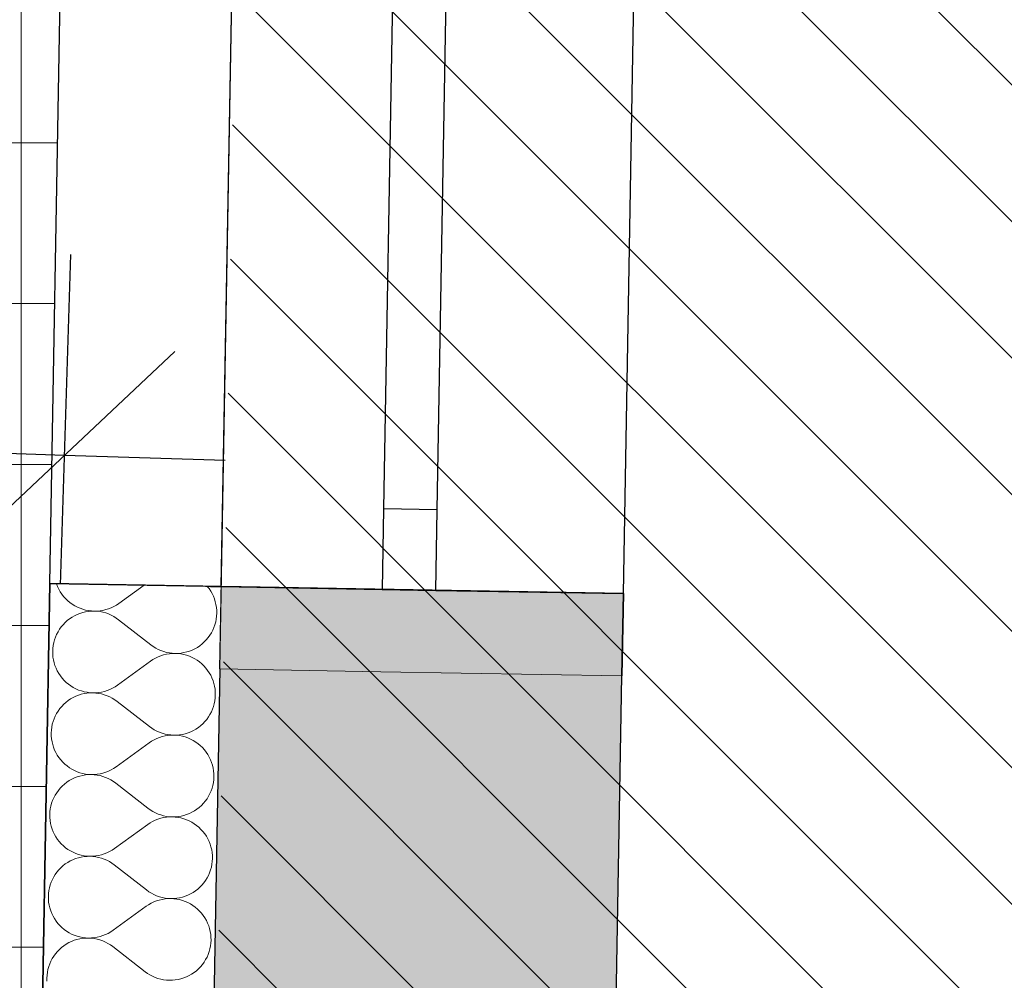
# Model space of a CAD drawing. Header units: millimetres. Extents: x -40276 to 214973, y -147941 to 35228.
# Tile 8 of 256: x -20652 to -19733, y 1009 to 1904. Entities that reach past the tile are written whole.
import ezdxf

# ---------------------------------------------------------------- set-up
doc = ezdxf.new("R2010")
doc.units = ezdxf.units.MM
doc.header["$MEASUREMENT"] = 0
doc.linetypes.add('Wipeout_Contour', pattern=[1000, 0, -1000])
for name, color, linetype in [('1._POHLED ZÁPADNÍ_2_0_plochy', 7, 'Continuous'), ('1._POHLED ZÁPADNÍ_2_2D prvky - obecné', 7, 'Continuous'), ('1._POHLED ZÁPADNÍ_2_akustické prvky', 7, 'Continuous'), ('1._POHLED ZÁPADNÍ_2_Konstrukce - nosné', 7, 'Continuous'), ('1._POHLED ZÁPADNÍ_2_Nové_Konstrukce - nosné', 7, 'Continuous'), ('1._POHLED ZÁPADNÍ_2_Nové_Kóty - SP', 7, 'Continuous'), ('1._POHLED ZÁPADNÍ_2_Nové_Výplně - Povrchové', 7, 'Continuous'), ('1._POHLED ZÁPADNÍ_2_Nové_Výplně – Řezové', 7, 'Continuous'), ('1._POHLED ZÁPADNÍ_2_Výplně – Řezové', 7, 'Continuous')]:
    doc.layers.add(name, color=color, linetype=linetype)

# ---------------------------------------------------------------- blocks, each defined once
blk = doc.blocks.new('*X24', base_point=(-42174.69, -26223.67))
at = {"layer": '1._POHLED ZÁPADNÍ_2_Nové_Výplně – Řezové', "color": 21, "linetype": 'Continuous', "lineweight": 20, "true_color": 0xffaaaa}
for p, q in [((-20617.31, 1378.66), (-20617.24, 1378.46)), ((-20617.24, 1378.46), (-20616.25, 1375.92)), ((-20616.25, 1375.92), (-20615.07, 1373.47)), ((-20615.07, 1373.47), (-20613.72, 1371.11)), ((-20613.72, 1371.11), (-20612.21, 1368.85)), ((-20612.21, 1368.85), (-20610.54, 1366.7)), ((-20559.01, 1360.27), (-20535.56, 1377.22)), ((-20476.6, 1376.16), (-20476.62, 1376.18)), ((-20474.93, 1374.01), (-20476.6, 1376.16)), ((-20473.41, 1371.75), (-20474.93, 1374.01)), ((-20472.07, 1369.39), (-20473.41, 1371.75)), ((-20470.89, 1366.93), (-20472.07, 1369.39)), ((-20610.54, 1366.7), (-20608.72, 1364.68)), ((-20608.72, 1364.68), (-20606.76, 1362.79)), ((-20606.76, 1362.79), (-20604.68, 1361.04)), ((-20604.68, 1361.04), (-20602.47, 1359.45)), ((-20602.47, 1359.45), (-20600.15, 1358.03)), ((-20561.27, 1358.76), (-20559.01, 1360.27)), ((-20469.9, 1364.4), (-20470.89, 1366.93)), ((-20469.08, 1361.8), (-20469.9, 1364.4)), ((-20468.45, 1359.16), (-20469.08, 1361.8)), ((-20468.02, 1356.47), (-20468.45, 1359.16)), ((-20597.86, 1349.9), (-20600.32, 1348.72)), ((-20600.15, 1358.03), (-20597.74, 1356.77)), ((-20595.33, 1350.89), (-20597.86, 1349.9)), ((-20597.74, 1356.77), (-20595.25, 1355.68)), ((-20592.73, 1351.71), (-20595.33, 1350.89)), ((-20595.25, 1355.68), (-20592.68, 1354.78)), ((-20590.09, 1352.33), (-20592.73, 1351.71)), ((-20592.68, 1354.78), (-20590.05, 1354.06)), ((-20587.4, 1352.76), (-20590.09, 1352.33)), ((-20590.05, 1354.06), (-20587.39, 1353.53)), ((-20584.69, 1353.01), (-20587.4, 1352.76)), ((-20587.39, 1353.53), (-20584.69, 1353.2)), ((-20584.69, 1353.2), (-20581.97, 1353.05)), ((-20581.97, 1353.05), (-20584.69, 1353.01)), ((-20581.97, 1353.05), (-20579.25, 1353.1)), ((-20579.25, 1352.91), (-20581.97, 1353.05)), ((-20579.25, 1353.1), (-20576.54, 1353.35)), ((-20576.55, 1352.57), (-20579.25, 1352.91)), ((-20573.89, 1352.03), (-20576.55, 1352.57)), ((-20576.54, 1353.35), (-20573.86, 1353.79)), ((-20571.26, 1351.31), (-20573.89, 1352.03)), ((-20573.86, 1353.79), (-20571.21, 1354.42)), ((-20568.7, 1350.41), (-20571.26, 1351.31)), ((-20571.21, 1354.42), (-20568.61, 1355.23)), ((-20566.2, 1349.32), (-20568.7, 1350.41)), ((-20568.61, 1355.23), (-20566.08, 1356.23)), ((-20566.08, 1356.23), (-20563.63, 1357.41)), ((-20563.63, 1357.41), (-20561.27, 1358.76)), ((-20467.78, 1353.76), (-20468.02, 1356.47)), ((-20467.87, 1348.33), (-20467.73, 1351.04)), ((-20467.73, 1351.04), (-20467.78, 1353.76)), ((-20609.12, 1342.38), (-20611, 1340.42)), ((-20607.09, 1344.2), (-20609.12, 1342.38)), ((-20604.94, 1345.87), (-20607.09, 1344.2)), ((-20602.68, 1347.38), (-20604.94, 1345.87)), ((-20600.32, 1348.72), (-20602.68, 1347.38)), ((-20563.79, 1348.06), (-20566.2, 1349.32)), ((-20561.48, 1346.63), (-20563.79, 1348.06)), ((-20559.27, 1345.03), (-20561.48, 1346.63)), ((-20559.27, 1345.03), (-20529.21, 1321.64)), ((-20469.46, 1340.33), (-20468.74, 1342.96)), ((-20468.74, 1342.96), (-20468.21, 1345.63)), ((-20468.21, 1345.63), (-20467.87, 1348.33)), ((-20617.03, 1331.4), (-20618.12, 1328.91)), ((-20615.77, 1333.81), (-20617.03, 1331.4)), ((-20614.34, 1336.13), (-20615.77, 1333.81)), ((-20612.75, 1338.34), (-20614.34, 1336.13)), ((-20611, 1340.42), (-20612.75, 1338.34)), ((-20474.14, 1330.55), (-20472.71, 1332.86)), ((-20472.71, 1332.86), (-20471.45, 1335.27)), ((-20471.45, 1335.27), (-20470.36, 1337.77)), ((-20470.36, 1337.77), (-20469.46, 1340.33)), ((-20619.74, 1323.72), (-20620.27, 1321.05)), ((-20619.02, 1326.34), (-20619.74, 1323.72)), ((-20618.12, 1328.91), (-20619.02, 1326.34)), ((-20483.54, 1320.81), (-20481.39, 1322.48)), ((-20481.39, 1322.48), (-20479.37, 1324.3)), ((-20479.37, 1324.3), (-20477.48, 1326.25)), ((-20477.48, 1326.25), (-20475.73, 1328.34)), ((-20475.73, 1328.34), (-20474.14, 1330.55)), ((-20620.61, 1318.35), (-20620.75, 1315.64)), ((-20620.75, 1315.64), (-20620.71, 1312.92)), ((-20620.27, 1321.05), (-20620.61, 1318.35)), ((-20529.21, 1321.64), (-20527, 1320.05)), ((-20527, 1320.05), (-20524.69, 1318.62)), ((-20524.69, 1318.62), (-20522.28, 1317.36)), ((-20522.28, 1317.36), (-20519.78, 1316.27)), ((-20519.78, 1316.27), (-20517.22, 1315.36)), ((-20517.22, 1315.36), (-20514.59, 1314.64)), ((-20511.94, 1313.33), (-20514.63, 1312.89)), ((-20514.59, 1314.64), (-20511.93, 1314.11)), ((-20509.23, 1313.57), (-20511.94, 1313.33)), ((-20511.93, 1314.11), (-20509.23, 1313.77)), ((-20509.23, 1313.77), (-20506.51, 1313.62)), ((-20506.51, 1313.62), (-20509.23, 1313.57)), ((-20506.51, 1313.62), (-20503.79, 1313.67)), ((-20503.79, 1313.48), (-20506.51, 1313.62)), ((-20503.79, 1313.67), (-20501.08, 1313.91)), ((-20501.09, 1313.14), (-20503.79, 1313.48)), ((-20498.43, 1312.62), (-20501.09, 1313.14)), ((-20501.08, 1313.91), (-20498.4, 1314.35)), ((-20498.4, 1314.35), (-20495.75, 1314.97)), ((-20495.75, 1314.97), (-20493.15, 1315.78)), ((-20493.15, 1315.78), (-20490.62, 1316.78)), ((-20490.62, 1316.78), (-20488.16, 1317.95)), ((-20488.16, 1317.95), (-20485.8, 1319.3)), ((-20485.8, 1319.3), (-20483.54, 1320.81)), ((-20620.71, 1312.92), (-20620.46, 1310.21)), ((-20620.46, 1310.21), (-20620.03, 1307.52)), ((-20620.03, 1307.52), (-20619.4, 1304.87)), ((-20619.4, 1304.87), (-20618.59, 1302.28)), ((-20560.35, 1284.09), (-20529.47, 1306.41)), ((-20527.21, 1307.92), (-20529.47, 1306.41)), ((-20524.85, 1309.27), (-20527.21, 1307.92)), ((-20522.4, 1310.45), (-20524.85, 1309.27)), ((-20519.87, 1311.45), (-20522.4, 1310.45)), ((-20517.27, 1312.26), (-20519.87, 1311.45)), ((-20514.63, 1312.89), (-20517.27, 1312.26)), ((-20495.8, 1311.9), (-20498.43, 1312.62)), ((-20493.24, 1310.99), (-20495.8, 1311.9)), ((-20490.74, 1309.91), (-20493.24, 1310.99)), ((-20488.33, 1308.65), (-20490.74, 1309.91)), ((-20486.01, 1307.22), (-20488.33, 1308.65)), ((-20483.81, 1305.63), (-20486.01, 1307.22)), ((-20481.72, 1303.89), (-20483.81, 1305.63)), ((-20479.76, 1302), (-20481.72, 1303.89)), ((-20618.59, 1302.28), (-20617.59, 1299.75)), ((-20617.59, 1299.75), (-20616.41, 1297.29)), ((-20616.41, 1297.29), (-20615.07, 1294.93)), ((-20615.07, 1294.93), (-20613.55, 1292.67)), ((-20477.94, 1299.98), (-20479.76, 1302)), ((-20476.27, 1297.83), (-20477.94, 1299.98)), ((-20474.76, 1295.57), (-20476.27, 1297.83)), ((-20473.41, 1293.21), (-20474.76, 1295.57)), ((-20613.55, 1292.67), (-20611.88, 1290.52)), ((-20611.88, 1290.52), (-20610.06, 1288.5)), ((-20610.06, 1288.5), (-20608.11, 1286.61)), ((-20608.11, 1286.61), (-20606.02, 1284.87)), ((-20472.23, 1290.75), (-20473.41, 1293.21)), ((-20471.24, 1288.22), (-20472.23, 1290.75)), ((-20470.42, 1285.63), (-20471.24, 1288.22)), ((-20469.8, 1282.98), (-20470.42, 1285.63)), ((-20606.02, 1284.87), (-20603.81, 1283.28)), ((-20603.81, 1283.28), (-20601.49, 1281.85)), ((-20601.49, 1281.85), (-20599.08, 1280.59)), ((-20599.08, 1280.59), (-20596.59, 1279.5)), ((-20596.59, 1279.5), (-20594.02, 1278.6)), ((-20594.02, 1278.6), (-20591.4, 1277.88)), ((-20588.74, 1276.59), (-20591.43, 1276.15)), ((-20591.4, 1277.88), (-20588.73, 1277.36)), ((-20586.03, 1276.83), (-20588.74, 1276.59)), ((-20588.73, 1277.36), (-20586.03, 1277.02)), ((-20586.03, 1277.02), (-20583.31, 1276.88)), ((-20583.31, 1276.88), (-20586.03, 1276.83)), ((-20583.31, 1276.88), (-20580.59, 1276.93)), ((-20580.59, 1276.73), (-20583.31, 1276.88)), ((-20580.59, 1276.93), (-20577.88, 1277.17)), ((-20577.9, 1276.39), (-20580.59, 1276.73)), ((-20575.23, 1275.86), (-20577.9, 1276.39)), ((-20577.88, 1277.17), (-20575.2, 1277.61)), ((-20575.2, 1277.61), (-20572.55, 1278.24)), ((-20572.55, 1278.24), (-20569.95, 1279.05)), ((-20569.95, 1279.05), (-20567.42, 1280.05)), ((-20567.42, 1280.05), (-20564.97, 1281.23)), ((-20564.97, 1281.23), (-20562.61, 1282.58)), ((-20562.61, 1282.58), (-20560.35, 1284.09)), ((-20469.36, 1280.29), (-20469.8, 1282.98)), ((-20469.12, 1277.58), (-20469.36, 1280.29)), ((-20469.07, 1274.86), (-20469.12, 1277.58)), ((-20608.43, 1268.02), (-20610.46, 1266.2)), ((-20606.28, 1269.69), (-20608.43, 1268.02)), ((-20604.02, 1271.2), (-20606.28, 1269.69)), ((-20601.66, 1272.55), (-20604.02, 1271.2)), ((-20599.2, 1273.72), (-20601.66, 1272.55)), ((-20596.67, 1274.71), (-20599.2, 1273.72)), ((-20594.07, 1275.53), (-20596.67, 1274.71)), ((-20591.43, 1276.15), (-20594.07, 1275.53)), ((-20572.6, 1275.14), (-20575.23, 1275.86)), ((-20570.04, 1274.23), (-20572.6, 1275.14)), ((-20567.55, 1273.14), (-20570.04, 1274.23)), ((-20565.14, 1271.88), (-20567.55, 1273.14)), ((-20562.82, 1270.45), (-20565.14, 1271.88)), ((-20560.62, 1268.86), (-20562.82, 1270.45)), ((-20560.62, 1268.86), (-20530.55, 1245.47)), ((-20470.08, 1266.78), (-20469.55, 1269.45)), ((-20469.55, 1269.45), (-20469.21, 1272.15)), ((-20469.21, 1272.15), (-20469.07, 1274.86)), ((-20615.68, 1259.95), (-20617.11, 1257.64)), ((-20614.09, 1262.16), (-20615.68, 1259.95)), ((-20612.35, 1264.24), (-20614.09, 1262.16)), ((-20610.46, 1266.2), (-20612.35, 1264.24)), ((-20474.05, 1256.68), (-20472.79, 1259.1)), ((-20472.79, 1259.1), (-20471.71, 1261.59)), ((-20471.71, 1261.59), (-20470.8, 1264.16)), ((-20470.8, 1264.16), (-20470.08, 1266.78)), ((-20620.36, 1250.17), (-20621.08, 1247.54)), ((-20619.46, 1252.73), (-20620.36, 1250.17)), ((-20618.37, 1255.23), (-20619.46, 1252.73)), ((-20617.11, 1257.64), (-20618.37, 1255.23)), ((-20480.71, 1248.12), (-20478.82, 1250.08)), ((-20478.82, 1250.08), (-20477.07, 1252.16)), ((-20477.07, 1252.16), (-20475.48, 1254.37)), ((-20475.48, 1254.37), (-20474.05, 1256.68)), ((-20621.95, 1242.17), (-20622.1, 1239.46)), ((-20621.61, 1244.87), (-20621.95, 1242.17)), ((-20621.08, 1247.54), (-20621.61, 1244.87)), ((-20530.55, 1245.47), (-20528.34, 1243.87)), ((-20528.34, 1243.87), (-20526.03, 1242.44)), ((-20526.03, 1242.44), (-20523.62, 1241.18)), ((-20523.62, 1241.18), (-20521.12, 1240.09)), ((-20521.12, 1240.09), (-20518.56, 1239.19)), ((-20497.09, 1238.79), (-20494.49, 1239.61)), ((-20494.49, 1239.61), (-20491.96, 1240.6)), ((-20491.96, 1240.6), (-20489.51, 1241.77)), ((-20489.51, 1241.77), (-20487.14, 1243.12)), ((-20487.14, 1243.12), (-20484.88, 1244.63)), ((-20484.88, 1244.63), (-20482.73, 1246.3)), ((-20482.73, 1246.3), (-20480.71, 1248.12)), ((-20622.1, 1239.46), (-20622.05, 1236.74)), ((-20622.05, 1236.74), (-20621.8, 1234.03)), ((-20621.8, 1234.03), (-20621.37, 1231.34)), ((-20621.37, 1231.34), (-20620.74, 1228.69)), ((-20528.56, 1231.74), (-20530.82, 1230.23)), ((-20526.19, 1233.09), (-20528.56, 1231.74)), ((-20523.74, 1234.27), (-20526.19, 1233.09)), ((-20521.21, 1235.27), (-20523.74, 1234.27)), ((-20518.61, 1236.08), (-20521.21, 1235.27)), ((-20515.97, 1236.71), (-20518.61, 1236.08)), ((-20518.56, 1239.19), (-20515.94, 1238.46)), ((-20513.28, 1237.15), (-20515.97, 1236.71)), ((-20515.94, 1238.46), (-20513.27, 1237.93)), ((-20510.57, 1237.39), (-20513.28, 1237.15)), ((-20513.27, 1237.93), (-20510.57, 1237.59)), ((-20510.57, 1237.59), (-20507.85, 1237.45)), ((-20507.85, 1237.45), (-20510.57, 1237.39)), ((-20507.85, 1237.45), (-20505.13, 1237.49)), ((-20505.14, 1237.3), (-20507.85, 1237.45)), ((-20502.44, 1236.97), (-20505.14, 1237.3)), ((-20505.13, 1237.49), (-20502.42, 1237.73)), ((-20499.77, 1236.44), (-20502.44, 1236.97)), ((-20502.42, 1237.73), (-20499.74, 1238.17)), ((-20497.14, 1235.72), (-20499.77, 1236.44)), ((-20499.74, 1238.17), (-20497.09, 1238.79)), ((-20494.58, 1234.82), (-20497.14, 1235.72)), ((-20492.08, 1233.73), (-20494.58, 1234.82)), ((-20489.67, 1232.47), (-20492.08, 1233.73)), ((-20487.35, 1231.04), (-20489.67, 1232.47)), ((-20485.15, 1229.45), (-20487.35, 1231.04)), ((-20620.74, 1228.69), (-20619.93, 1226.1)), ((-20619.93, 1226.1), (-20618.93, 1223.57)), ((-20618.93, 1223.57), (-20617.75, 1221.11)), ((-20561.69, 1207.91), (-20530.82, 1230.23)), ((-20483.06, 1227.71), (-20485.15, 1229.45)), ((-20481.1, 1225.82), (-20483.06, 1227.71)), ((-20479.28, 1223.8), (-20481.1, 1225.82)), ((-20477.61, 1221.65), (-20479.28, 1223.8)), ((-20476.1, 1219.39), (-20477.61, 1221.65)), ((-20617.75, 1221.11), (-20616.41, 1218.75)), ((-20616.41, 1218.75), (-20614.89, 1216.49)), ((-20614.89, 1216.49), (-20613.22, 1214.34)), ((-20613.22, 1214.34), (-20611.41, 1212.32)), ((-20611.41, 1212.32), (-20609.45, 1210.43)), ((-20474.75, 1217.03), (-20476.1, 1219.39)), ((-20473.58, 1214.57), (-20474.75, 1217.03)), ((-20472.58, 1212.04), (-20473.58, 1214.57)), ((-20471.76, 1209.45), (-20472.58, 1212.04)), ((-20609.45, 1210.43), (-20607.36, 1208.69)), ((-20607.36, 1208.69), (-20605.15, 1207.1)), ((-20605.15, 1207.1), (-20602.83, 1205.67)), ((-20602.83, 1205.67), (-20600.42, 1204.41)), ((-20600.42, 1204.41), (-20597.93, 1203.33)), ((-20597.93, 1203.33), (-20595.36, 1202.42)), ((-20573.89, 1202.06), (-20571.3, 1202.87)), ((-20571.3, 1202.87), (-20568.77, 1203.87)), ((-20568.77, 1203.87), (-20566.31, 1205.05)), ((-20566.31, 1205.05), (-20563.95, 1206.4)), ((-20563.95, 1206.4), (-20561.69, 1207.91)), ((-20471.14, 1206.8), (-20471.76, 1209.45)), ((-20470.7, 1204.11), (-20471.14, 1206.8)), ((-20470.46, 1201.4), (-20470.7, 1204.11)), ((-20605.36, 1195.02), (-20607.63, 1193.51)), ((-20603, 1196.37), (-20605.36, 1195.02)), ((-20600.54, 1197.54), (-20603, 1196.37)), ((-20598.01, 1198.54), (-20600.54, 1197.54)), ((-20595.42, 1199.35), (-20598.01, 1198.54)), ((-20592.77, 1199.97), (-20595.42, 1199.35)), ((-20595.36, 1202.42), (-20592.74, 1201.71)), ((-20590.08, 1200.41), (-20592.77, 1199.97)), ((-20592.74, 1201.71), (-20590.07, 1201.18)), ((-20587.37, 1200.65), (-20590.08, 1200.41)), ((-20590.07, 1201.18), (-20587.37, 1200.84)), ((-20587.37, 1200.84), (-20584.65, 1200.7)), ((-20584.65, 1200.7), (-20587.37, 1200.65)), ((-20584.65, 1200.7), (-20581.93, 1200.75)), ((-20581.94, 1200.55), (-20584.65, 1200.7)), ((-20579.24, 1200.21), (-20581.94, 1200.55)), ((-20581.93, 1200.75), (-20579.22, 1200.99)), ((-20576.57, 1199.68), (-20579.24, 1200.21)), ((-20579.22, 1200.99), (-20576.54, 1201.43)), ((-20573.95, 1198.96), (-20576.57, 1199.68)), ((-20576.54, 1201.43), (-20573.89, 1202.06)), ((-20571.38, 1198.05), (-20573.95, 1198.96)), ((-20568.89, 1196.96), (-20571.38, 1198.05)), ((-20566.48, 1195.7), (-20568.89, 1196.96)), ((-20564.16, 1194.27), (-20566.48, 1195.7)), ((-20561.96, 1192.68), (-20564.16, 1194.27)), ((-20470.89, 1193.27), (-20470.55, 1195.97)), ((-20470.55, 1195.97), (-20470.41, 1198.68)), ((-20470.41, 1198.68), (-20470.46, 1201.4)), ((-20615.43, 1185.98), (-20617.02, 1183.77)), ((-20613.69, 1188.07), (-20615.43, 1185.98)), ((-20611.8, 1190.02), (-20613.69, 1188.07)), ((-20609.77, 1191.84), (-20611.8, 1190.02)), ((-20607.63, 1193.51), (-20609.77, 1191.84)), ((-20561.96, 1192.68), (-20531.89, 1169.29)), ((-20474.13, 1182.92), (-20473.05, 1185.41)), ((-20473.05, 1185.41), (-20472.14, 1187.98)), ((-20472.14, 1187.98), (-20471.42, 1190.6)), ((-20471.42, 1190.6), (-20470.89, 1193.27)), ((-20620.8, 1176.55), (-20621.7, 1173.99)), ((-20619.71, 1179.05), (-20620.8, 1176.55)), ((-20618.45, 1181.46), (-20619.71, 1179.05)), ((-20617.02, 1183.77), (-20618.45, 1181.46)), ((-20480.16, 1173.9), (-20478.41, 1175.98)), ((-20478.41, 1175.98), (-20476.82, 1178.19)), ((-20476.82, 1178.19), (-20475.39, 1180.51)), ((-20475.39, 1180.51), (-20474.13, 1182.92)), ((-20622.95, 1168.69), (-20623.29, 1166)), ((-20622.42, 1171.36), (-20622.95, 1168.69)), ((-20621.7, 1173.99), (-20622.42, 1171.36)), ((-20531.89, 1169.29), (-20529.68, 1167.69)), ((-20529.68, 1167.69), (-20527.37, 1166.26)), ((-20527.37, 1166.26), (-20524.96, 1165)), ((-20490.85, 1165.6), (-20488.48, 1166.94)), ((-20488.48, 1166.94), (-20486.22, 1168.45)), ((-20486.22, 1168.45), (-20484.07, 1170.12)), ((-20484.07, 1170.12), (-20482.05, 1171.94)), ((-20482.05, 1171.94), (-20480.16, 1173.9)), ((-20623.29, 1166), (-20623.44, 1163.28)), ((-20623.44, 1163.28), (-20623.39, 1160.56)), ((-20623.39, 1160.56), (-20623.14, 1157.85)), ((-20623.14, 1157.85), (-20622.71, 1155.16)), ((-20527.53, 1156.91), (-20529.9, 1155.56)), ((-20525.08, 1158.09), (-20527.53, 1156.91)), ((-20522.55, 1159.09), (-20525.08, 1158.09)), ((-20524.96, 1165), (-20522.47, 1163.91)), ((-20519.96, 1159.9), (-20522.55, 1159.09)), ((-20522.47, 1163.91), (-20519.9, 1163.01)), ((-20517.31, 1160.53), (-20519.96, 1159.9)), ((-20519.9, 1163.01), (-20517.28, 1162.29)), ((-20514.62, 1160.97), (-20517.31, 1160.53)), ((-20517.28, 1162.29), (-20514.61, 1161.75)), ((-20511.91, 1161.22), (-20514.62, 1160.97)), ((-20514.61, 1161.75), (-20511.91, 1161.41)), ((-20511.91, 1161.41), (-20509.19, 1161.27)), ((-20509.19, 1161.27), (-20511.91, 1161.22)), ((-20509.19, 1161.27), (-20506.47, 1161.31)), ((-20506.48, 1161.12), (-20509.19, 1161.27)), ((-20503.78, 1160.79), (-20506.48, 1161.12)), ((-20506.47, 1161.31), (-20503.76, 1161.56)), ((-20501.11, 1160.26), (-20503.78, 1160.79)), ((-20503.76, 1161.56), (-20501.08, 1161.99)), ((-20498.48, 1159.54), (-20501.11, 1160.26)), ((-20501.08, 1161.99), (-20498.43, 1162.61)), ((-20495.92, 1158.64), (-20498.48, 1159.54)), ((-20498.43, 1162.61), (-20495.83, 1163.43)), ((-20493.42, 1157.55), (-20495.92, 1158.64)), ((-20495.83, 1163.43), (-20493.3, 1164.42)), ((-20491.01, 1156.29), (-20493.42, 1157.55)), ((-20493.3, 1164.42), (-20490.85, 1165.6)), ((-20622.71, 1155.16), (-20622.08, 1152.52)), ((-20622.08, 1152.52), (-20621.27, 1149.92)), ((-20621.27, 1149.92), (-20620.27, 1147.39)), ((-20563.03, 1131.73), (-20532.16, 1154.05)), ((-20529.9, 1155.56), (-20532.16, 1154.05)), ((-20488.7, 1154.87), (-20491.01, 1156.29)), ((-20486.49, 1153.28), (-20488.7, 1154.87)), ((-20484.4, 1151.53), (-20486.49, 1153.28)), ((-20482.44, 1149.64), (-20484.4, 1151.53)), ((-20480.62, 1147.62), (-20482.44, 1149.64)), ((-20620.27, 1147.39), (-20619.1, 1144.94)), ((-20619.1, 1144.94), (-20617.75, 1142.57)), ((-20617.75, 1142.57), (-20616.24, 1140.31)), ((-20616.24, 1140.31), (-20614.57, 1138.16)), ((-20478.95, 1145.47), (-20480.62, 1147.62)), ((-20477.44, 1143.21), (-20478.95, 1145.47)), ((-20476.09, 1140.85), (-20477.44, 1143.21)), ((-20474.92, 1138.4), (-20476.09, 1140.85)), ((-20614.57, 1138.16), (-20612.75, 1136.14)), ((-20612.75, 1136.14), (-20610.79, 1134.25)), ((-20610.79, 1134.25), (-20608.7, 1132.51)), ((-20608.7, 1132.51), (-20606.49, 1130.92)), ((-20606.49, 1130.92), (-20604.18, 1129.49)), ((-20604.18, 1129.49), (-20601.76, 1128.23)), ((-20567.65, 1128.87), (-20565.29, 1130.22)), ((-20565.29, 1130.22), (-20563.03, 1131.73)), ((-20473.92, 1135.86), (-20474.92, 1138.4)), ((-20473.11, 1133.27), (-20473.92, 1135.86)), ((-20472.48, 1130.62), (-20473.11, 1133.27)), ((-20472.04, 1127.94), (-20472.48, 1130.62)), ((-20604.34, 1120.19), (-20606.7, 1118.84)), ((-20601.89, 1121.36), (-20604.34, 1120.19)), ((-20599.35, 1122.36), (-20601.89, 1121.36)), ((-20601.76, 1128.23), (-20599.27, 1127.15)), ((-20596.76, 1123.17), (-20599.35, 1122.36)), ((-20599.27, 1127.15), (-20596.7, 1126.24)), ((-20594.11, 1123.79), (-20596.76, 1123.17)), ((-20596.7, 1126.24), (-20594.08, 1125.53)), ((-20591.42, 1124.23), (-20594.11, 1123.79)), ((-20594.08, 1125.53), (-20591.41, 1125)), ((-20588.71, 1124.47), (-20591.42, 1124.23)), ((-20591.41, 1125), (-20588.71, 1124.66)), ((-20588.71, 1124.66), (-20585.99, 1124.52)), ((-20585.99, 1124.52), (-20588.71, 1124.47)), ((-20585.99, 1124.52), (-20583.27, 1124.57)), ((-20583.28, 1124.37), (-20585.99, 1124.52)), ((-20580.58, 1124.03), (-20583.28, 1124.37)), ((-20583.27, 1124.57), (-20580.56, 1124.81)), ((-20577.91, 1123.5), (-20580.58, 1124.03)), ((-20580.56, 1124.81), (-20577.88, 1125.25)), ((-20575.29, 1122.78), (-20577.91, 1123.5)), ((-20577.88, 1125.25), (-20575.23, 1125.88)), ((-20572.72, 1121.87), (-20575.29, 1122.78)), ((-20575.23, 1125.88), (-20572.64, 1126.7)), ((-20570.23, 1120.78), (-20572.72, 1121.87)), ((-20572.64, 1126.7), (-20570.11, 1127.69)), ((-20567.82, 1119.52), (-20570.23, 1120.78)), ((-20570.11, 1127.69), (-20567.65, 1128.87)), ((-20471.8, 1125.23), (-20472.04, 1127.94)), ((-20471.9, 1119.79), (-20471.75, 1122.51)), ((-20471.75, 1122.51), (-20471.8, 1125.23)), ((-20615.03, 1111.89), (-20616.77, 1109.8)), ((-20613.14, 1113.84), (-20615.03, 1111.89)), ((-20611.12, 1115.66), (-20613.14, 1113.84)), ((-20608.97, 1117.33), (-20611.12, 1115.66)), ((-20606.7, 1118.84), (-20608.97, 1117.33)), ((-20565.5, 1118.09), (-20567.82, 1119.52)), ((-20563.3, 1116.5), (-20565.5, 1118.09)), ((-20563.3, 1116.5), (-20533.23, 1093.11)), ((-20474.39, 1109.23), (-20473.48, 1111.8)), ((-20473.48, 1111.8), (-20472.76, 1114.42)), ((-20472.76, 1114.42), (-20472.23, 1117.09)), ((-20472.23, 1117.09), (-20471.9, 1119.79)), ((-20621.06, 1102.87), (-20622.14, 1100.37)), ((-20619.79, 1105.28), (-20621.06, 1102.87)), ((-20618.36, 1107.59), (-20619.79, 1105.28)), ((-20616.77, 1109.8), (-20618.36, 1107.59)), ((-20479.76, 1099.81), (-20478.16, 1102.01)), ((-20478.16, 1102.01), (-20476.73, 1104.33)), ((-20476.73, 1104.33), (-20475.47, 1106.74)), ((-20475.47, 1106.74), (-20474.39, 1109.23)), ((-20623.76, 1095.18), (-20624.3, 1092.52)), ((-20623.05, 1097.81), (-20623.76, 1095.18)), ((-20622.14, 1100.37), (-20623.05, 1097.81)), ((-20533.23, 1093.11), (-20531.02, 1091.52)), ((-20487.56, 1092.27), (-20485.41, 1093.94)), ((-20485.41, 1093.94), (-20483.39, 1095.76)), ((-20483.39, 1095.76), (-20481.5, 1097.72)), ((-20481.5, 1097.72), (-20479.76, 1099.81)), ((-20624.63, 1089.82), (-20624.78, 1087.1)), ((-20624.78, 1087.1), (-20624.73, 1084.38)), ((-20624.73, 1084.38), (-20624.49, 1081.67)), ((-20624.3, 1092.52), (-20624.63, 1089.82)), ((-20531.02, 1091.52), (-20528.71, 1090.08)), ((-20528.71, 1090.08), (-20526.3, 1088.82)), ((-20526.3, 1088.82), (-20523.81, 1087.73)), ((-20521.3, 1083.73), (-20523.89, 1082.91)), ((-20523.81, 1087.73), (-20521.24, 1086.83)), ((-20518.65, 1084.35), (-20521.3, 1083.73)), ((-20521.24, 1086.83), (-20518.62, 1086.11)), ((-20515.96, 1084.79), (-20518.65, 1084.35)), ((-20518.62, 1086.11), (-20515.95, 1085.57)), ((-20513.26, 1085.04), (-20515.96, 1084.79)), ((-20515.95, 1085.57), (-20513.25, 1085.23)), ((-20510.53, 1085.09), (-20513.26, 1085.04)), ((-20513.25, 1085.23), (-20510.53, 1085.09)), ((-20510.53, 1085.09), (-20507.81, 1085.14)), ((-20507.82, 1084.94), (-20510.53, 1085.09)), ((-20505.12, 1084.61), (-20507.82, 1084.94)), ((-20507.81, 1085.14), (-20505.11, 1085.38)), ((-20502.45, 1084.08), (-20505.12, 1084.61)), ((-20505.11, 1085.38), (-20502.42, 1085.81)), ((-20499.83, 1083.36), (-20502.45, 1084.08)), ((-20502.42, 1085.81), (-20499.77, 1086.44)), ((-20499.77, 1086.44), (-20497.18, 1087.25)), ((-20497.18, 1087.25), (-20494.64, 1088.24)), ((-20494.64, 1088.24), (-20492.19, 1089.42)), ((-20492.19, 1089.42), (-20489.82, 1090.76)), ((-20489.82, 1090.76), (-20487.56, 1092.27)), ((-20624.49, 1081.67), (-20624.05, 1078.98)), ((-20624.05, 1078.98), (-20623.42, 1076.34)), ((-20623.42, 1076.34), (-20622.61, 1073.74)), ((-20564.37, 1055.56), (-20533.5, 1077.87)), ((-20531.24, 1079.39), (-20533.5, 1077.87)), ((-20528.88, 1080.73), (-20531.24, 1079.39)), ((-20526.42, 1081.91), (-20528.88, 1080.73)), ((-20523.89, 1082.91), (-20526.42, 1081.91)), ((-20497.26, 1082.46), (-20499.83, 1083.36)), ((-20494.76, 1081.37), (-20497.26, 1082.46)), ((-20492.35, 1080.12), (-20494.76, 1081.37)), ((-20490.04, 1078.69), (-20492.35, 1080.12)), ((-20487.83, 1077.1), (-20490.04, 1078.69)), ((-20485.74, 1075.35), (-20487.83, 1077.1)), ((-20483.78, 1073.47), (-20485.74, 1075.35)), ((-20622.61, 1073.74), (-20621.61, 1071.21)), ((-20621.61, 1071.21), (-20620.44, 1068.76)), ((-20620.44, 1068.76), (-20619.09, 1066.39)), ((-20619.09, 1066.39), (-20617.58, 1064.13)), ((-20481.96, 1071.44), (-20483.78, 1073.47)), ((-20480.29, 1069.3), (-20481.96, 1071.44)), ((-20478.78, 1067.03), (-20480.29, 1069.3)), ((-20477.43, 1064.67), (-20478.78, 1067.03)), ((-20617.58, 1064.13), (-20615.91, 1061.98)), ((-20615.91, 1061.98), (-20614.09, 1059.96)), ((-20614.09, 1059.96), (-20612.13, 1058.07)), ((-20612.13, 1058.07), (-20610.04, 1056.33)), ((-20610.04, 1056.33), (-20607.83, 1054.74)), ((-20476.26, 1062.22), (-20477.43, 1064.67)), ((-20475.26, 1059.69), (-20476.26, 1062.22)), ((-20474.45, 1057.09), (-20475.26, 1059.69)), ((-20473.82, 1054.44), (-20474.45, 1057.09)), ((-20607.83, 1054.74), (-20605.52, 1053.31)), ((-20605.52, 1053.31), (-20603.11, 1052.05)), ((-20603.11, 1052.05), (-20600.61, 1050.97)), ((-20598.1, 1046.99), (-20600.7, 1046.18)), ((-20600.61, 1050.97), (-20598.04, 1050.07)), ((-20595.45, 1047.62), (-20598.1, 1046.99)), ((-20598.04, 1050.07), (-20595.42, 1049.35)), ((-20592.77, 1048.05), (-20595.45, 1047.62)), ((-20595.42, 1049.35), (-20592.75, 1048.82)), ((-20590.06, 1048.29), (-20592.77, 1048.05)), ((-20592.75, 1048.82), (-20590.05, 1048.48)), ((-20587.34, 1048.34), (-20590.06, 1048.29)), ((-20590.05, 1048.48), (-20587.34, 1048.34)), ((-20587.34, 1048.34), (-20584.62, 1048.39)), ((-20584.62, 1048.19), (-20587.34, 1048.34)), ((-20584.62, 1048.39), (-20581.91, 1048.64)), ((-20581.92, 1047.85), (-20584.62, 1048.19)), ((-20579.25, 1047.32), (-20581.92, 1047.85)), ((-20581.91, 1048.64), (-20579.22, 1049.07)), ((-20576.63, 1046.6), (-20579.25, 1047.32)), ((-20579.22, 1049.07), (-20576.57, 1049.7)), ((-20576.57, 1049.7), (-20573.98, 1050.52)), ((-20573.98, 1050.52), (-20571.45, 1051.52)), ((-20571.45, 1051.52), (-20569, 1052.69)), ((-20569, 1052.69), (-20566.63, 1054.04)), ((-20566.63, 1054.04), (-20564.37, 1055.56)), ((-20473.38, 1051.76), (-20473.82, 1054.44)), ((-20473.14, 1049.05), (-20473.38, 1051.76)), ((-20473.09, 1046.33), (-20473.14, 1049.05)), ((-20614.48, 1037.67), (-20616.37, 1035.71)), ((-20612.46, 1039.48), (-20614.48, 1037.67)), ((-20610.31, 1041.15), (-20612.46, 1039.48)), ((-20608.05, 1042.66), (-20610.31, 1041.15)), ((-20605.68, 1044.01), (-20608.05, 1042.66)), ((-20603.23, 1045.18), (-20605.68, 1044.01)), ((-20600.7, 1046.18), (-20603.23, 1045.18)), ((-20574.06, 1045.69), (-20576.63, 1046.6)), ((-20571.57, 1044.61), (-20574.06, 1045.69)), ((-20569.16, 1043.34), (-20571.57, 1044.61)), ((-20566.85, 1041.91), (-20569.16, 1043.34)), ((-20564.64, 1040.32), (-20566.85, 1041.91)), ((-20564.64, 1040.32), (-20534.57, 1016.93)), ((-20474.83, 1035.62), (-20474.11, 1038.24)), ((-20474.11, 1038.24), (-20473.58, 1040.91)), ((-20473.58, 1040.91), (-20473.24, 1043.61)), ((-20473.24, 1043.61), (-20473.09, 1046.33)), ((-20621.14, 1029.1), (-20622.4, 1026.69)), ((-20619.71, 1031.41), (-20621.14, 1029.1)), ((-20618.11, 1033.62), (-20619.71, 1031.41)), ((-20616.37, 1035.71), (-20618.11, 1033.62)), ((-20478.08, 1028.15), (-20476.82, 1030.56)), ((-20476.82, 1030.56), (-20475.73, 1033.05)), ((-20475.73, 1033.05), (-20474.83, 1035.62)), ((-20624.39, 1021.63), (-20625.11, 1019.01)), ((-20623.48, 1024.19), (-20624.39, 1021.63)), ((-20622.4, 1026.69), (-20623.48, 1024.19)), ((-20486.76, 1017.76), (-20484.73, 1019.58)), ((-20484.73, 1019.58), (-20482.84, 1021.54)), ((-20482.84, 1021.54), (-20481.1, 1023.63)), ((-20481.1, 1023.63), (-20479.51, 1025.83)), ((-20479.51, 1025.83), (-20478.08, 1028.15)), ((-20625.98, 1013.64), (-20626.12, 1010.92)), ((-20626.12, 1010.92), (-20626.07, 1008.2)), ((-20625.64, 1016.34), (-20625.98, 1013.64)), ((-20625.11, 1019.01), (-20625.64, 1016.34)), ((-20534.57, 1016.93), (-20532.37, 1015.34)), ((-20532.37, 1015.34), (-20530.05, 1013.91)), ((-20530.05, 1013.91), (-20527.64, 1012.64)), ((-20527.64, 1012.64), (-20525.15, 1011.56)), ((-20525.15, 1011.56), (-20522.58, 1010.65)), ((-20522.58, 1010.65), (-20519.96, 1009.93)), ((-20503.76, 1009.63), (-20501.11, 1010.26)), ((-20501.11, 1010.26), (-20498.52, 1011.07)), ((-20498.52, 1011.07), (-20495.98, 1012.07)), ((-20495.98, 1012.07), (-20493.53, 1013.24)), ((-20493.53, 1013.24), (-20491.17, 1014.58)), ((-20491.17, 1014.58), (-20488.9, 1016.1)), ((-20488.9, 1016.1), (-20486.76, 1017.76)), ((-20519.96, 1009.93), (-20517.29, 1009.4)), ((-20517.29, 1009.4), (-20514.59, 1009.06)), ((-20514.59, 1009.06), (-20511.88, 1008.91)), ((-20511.88, 1008.91), (-20509.16, 1008.96)), ((-20509.16, 1008.96), (-20506.45, 1009.2)), ((-20506.45, 1009.2), (-20503.76, 1009.63))]:
    blk.add_line(p, q, dxfattribs=at)

msp = doc.modelspace()

# ---------------------------------------------------------------- hatches: boundary and pattern name
at = {"layer": '1._POHLED ZÁPADNÍ_2_0_plochy', "linetype": 'Continuous', "lineweight": 20, "true_color": 0xffaaaa}
h = msp.add_hatch(dxfattribs=at)
h.set_pattern_fill('Izolační_tvárnice_0002', color=21, style=0, pattern_type=2)
h.set_pattern_definition([(315, (-10360.18, 9405.31), (63.6396, 63.6396), [])])
h.paths.add_polyline_path([(-10906.33, 18690.21), (-10970.68, 9084.15), (-20311.44, 10009.93), (-20479.41, 269.75), (-242.33, 419.76), (-238.38, 17796.01)])
at = {"layer": '1._POHLED ZÁPADNÍ_2_Nové_Výplně - Povrchové', "linetype": 'Continuous', "lineweight": 20, "true_color": 0xffaaaa}
h = msp.add_hatch(dxfattribs=at)
h.set_pattern_fill('Síť_15x15_0002', color=21, style=0, pattern_type=2)
h.set_pattern_definition([(0, (-20650.2, 5539.57), (0, 150), []), (90, (-20650.2, 5539.57), (-150, 0), [])])
h.paths.add_polyline_path([(-20831.31, 674.32), (-20635.92, 670.97), (-20472.55, 10203.68), (-18257.58, 9962.69), (-18235.91, 10161.85), (-20469.11, 10404.82), (-20664.49, 10408.17)])
at = {"layer": '1._POHLED ZÁPADNÍ_2_Nové_Výplně – Řezové', "linetype": 'Continuous', "lineweight": 0, "true_color": 0xf2b2b2}
msp.add_hatch(color=9, dxfattribs=at).paths.add_polyline_path([(-20464.83, 1299.24), (-20089.89, 1292.64), (-20088.54, 1369.35), (-20463.48, 1375.95)])
at = {"layer": '1._POHLED ZÁPADNÍ_2_Výplně – Řezové', "linetype": 'Continuous', "lineweight": 13}
msp.add_hatch(color=254, dxfattribs=at).paths.add_polyline_path([(-20474.94, 724.73), (-20099.89, 724.73), (-20089.89, 1292.64), (-20464.83, 1299.24)])

# ---------------------------------------------------------------- linework, layer by layer
at = {"layer": '1._POHLED ZÁPADNÍ_2_2D prvky - obecné', "color": 1, "linetype": 'Continuous', "lineweight": 35}
msp.add_line((-20089.89, 1292.64), (-20088.54, 1369.35), dxfattribs=at)
at = {"layer": '1._POHLED ZÁPADNÍ_2_2D prvky - obecné', "color": 7, "linetype": 'Continuous', "lineweight": 25}
msp.add_line((-20099.89, 724.73), (-20089.89, 1292.64), dxfattribs=at)
at = {"layer": '1._POHLED ZÁPADNÍ_2_Konstrukce - nosné', "color": 7, "linetype": 'Continuous', "lineweight": 13}
for p, q in [((-20364.84, 1297.48), (-20314.85, 1296.6)), ((-20314.85, 1296.6), (-20089.89, 1292.64))]:
    msp.add_line(p, q, dxfattribs=at)
at = {"layer": '1._POHLED ZÁPADNÍ_2_Nové_Konstrukce - nosné', "color": 1, "linetype": 'Continuous', "lineweight": 25}
for p, q in [((-20463.48, 1375.95), (-20439.71, 2725.74)), ((-20088.54, 1369.35), (-20064.77, 2719.14)), ((-20302.5, 1998.21), (-20312.18, 1448.29)), ((-20262.19, 1447.41), (-20252.5, 1997.33)), ((-20312.18, 1448.29), (-20313.5, 1373.31)), ((-20262.19, 1447.41), (-20312.18, 1448.29)), ((-20263.51, 1372.43), (-20262.19, 1447.41)), ((-20463.48, 1375.95), (-20313.5, 1373.31)), ((-20313.5, 1373.31), (-20263.51, 1372.43)), ((-20313.5, 1373.31), (-20263.51, 1372.43)), ((-20263.51, 1372.43), (-20088.54, 1369.35))]:
    msp.add_line(p, q, dxfattribs=at)
at = {"layer": '1._POHLED ZÁPADNÍ_2_Nové_Kóty - SP', "color": 1, "linetype": 'Continuous', "lineweight": 25}
for p, q in [((-20603.98, 1685.6), (-20619.31, 1198.34)), ((-20712.97, 1401.39), (-20506.78, 1595)), ((-20609.87, 1498.19), (-21969.09, 1540.98)), ((-20459.95, 1493.47), (-20609.87, 1498.19))]:
    msp.add_line(p, q, dxfattribs=at)

# ---------------------------------------------------------------- next in the draw order: wipeouts: each hides what was drawn before it
at = {"color": 254, "linetype": 'Wipeout_Contour', "lineweight": 0, "ltscale": 102832.467863}
msp.add_wipeout([(-20636.25, 651.81), (-20476.23, 651.81), (-20463.48, 1375.95), (-20473.48, 1376.12), (-20623.45, 1378.76)], dxfattribs=at).dxf.layer = '1._POHLED ZÁPADNÍ_2_Nové_Výplně – Řezové'

# ---------------------------------------------------------------- next in the draw order: linework, layer by layer
at = {"layer": '1._POHLED ZÁPADNÍ_2_2D prvky - obecné', "color": 7, "linetype": 'Continuous', "lineweight": 25}
msp.add_line((-20464.83, 1299.24), (-20481.55, 349.73), dxfattribs=at)
at = {"layer": '1._POHLED ZÁPADNÍ_2_akustické prvky', "color": 1, "linetype": 'Continuous', "lineweight": 35}
for p, q in [((-20636.25, 651.81), (-20623.45, 1378.76)), ((-20623.45, 1378.76), (-20088.54, 1369.35))]:
    msp.add_line(p, q, dxfattribs=at)
at = {"layer": '1._POHLED ZÁPADNÍ_2_Konstrukce - nosné', "color": 7, "linetype": 'Continuous', "lineweight": 13}
msp.add_line((-20464.83, 1299.24), (-20364.84, 1297.48), dxfattribs=at)
at = {"layer": '1._POHLED ZÁPADNÍ_2_Nové_Konstrukce - nosné', "color": 1, "linetype": 'Continuous', "lineweight": 25}
for p, q in [((-20464.83, 1299.24), (-20438.42, 2799.01)), ((-20623.45, 1378.76), (-20599.69, 2728.55)), ((-20473.48, 1376.12), (-20623.45, 1378.76)), ((-20473.48, 1376.12), (-20623.45, 1378.76)), ((-20473.48, 1376.12), (-20463.48, 1375.95)), ((-20473.48, 1376.12), (-20463.48, 1375.95))]:
    msp.add_line(p, q, dxfattribs=at)

# ---------------------------------------------------------------- next in the draw order: block references
at = {"layer": '1._POHLED ZÁPADNÍ_2_0_plochy', "color": 9, "linetype": 'Continuous', "lineweight": 13}
msp.add_blockref('*X24', (-42174.69, -26223.67), dxfattribs=at)

doc.saveas('drawing.dxf')
